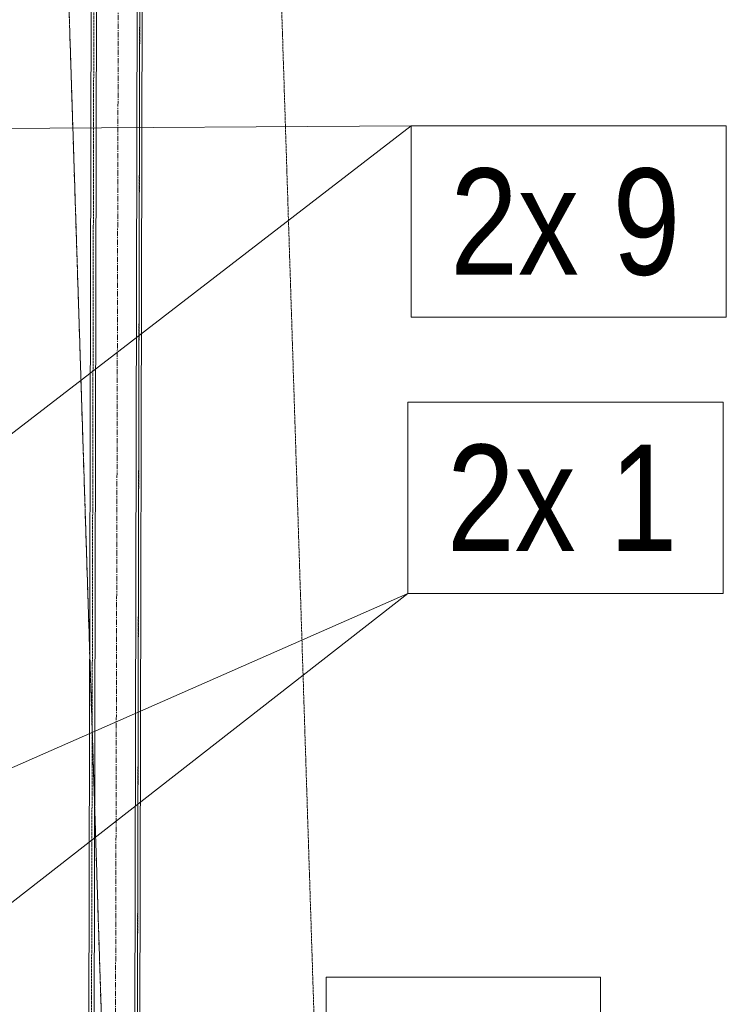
# Model space of a CAD drawing. Header units: millimetres. Extents: x -15129 to 9171, y -18789 to 5877.
# Tile 156 of 256: x -255 to 577, y -16337 to -15179. Entities that reach past the tile are written whole.
import ezdxf

# ---------------------------------------------------------------- set-up
doc = ezdxf.new("R2010")
doc.units = ezdxf.units.MM
for name, pattern in [('ACAD_ISO02W100', [15, 12, -3]), ('ACAD_ISO04W100', [30, 24, -3, 0, -3]), ('CENTER', [50.8, 31.75, -6.35, 6.35, -6.35])]:
    doc.linetypes.add(name, pattern=pattern)
for name, color, linetype in [('AS_Belki', 145, 'Continuous'), ('AS_DIM_ON', 7, 'Continuous'), ('AS_Sciany betonowe', 252, 'Continuous'), ('AS_Siatki', 72, 'Continuous')]:
    doc.layers.add(name, color=color, linetype=linetype)
doc.styles.add('Arial Narrow', font='ARIALN.TTF', dxfattribs={"height": 5})

msp = doc.modelspace()

# ---------------------------------------------------------------- linework, layer by layer
at = {"color": 5, "linetype": 'CENTER', "lineweight": 13, "ltscale": 0.2}
msp.add_line((-137.2, -14665.2), (-145.6, -17746.6, 38010), dxfattribs=at)
at = {"color": 7, "lineweight": 13}
for p in [(-861.3, -16321.6), (-392.7, -16317.9)]:
    msp.add_line(p, (202.1, -15853.9), dxfattribs=at)
for points in [[(202.1, -15853.9), (572.8, -15853.9), (572.8, -15628.9), (202.1, -15628.9), (202.1, -15853.9)], [(105.9, -16530.2), (428.7, -16530.2), (428.7, -16305.2), (105.9, -16305.2), (105.9, -16530.2)]]:
    msp.add_lwpolyline(points, dxfattribs=at)
at = {"layer": 'AS_Belki', "color": 145, "linetype": 'Continuous', "lineweight": 13, "ltscale": 0.25}
for p, q in [((-174.1, -16824.1), (-169.4, -14766.4)), ((-168.1, -16830.1), (-163.4, -14760.4)), ((-115.4, -14760.5), (-120.1, -16830.3)), ((-113.8, -16680.8), (-109.4, -14766.5))]:
    msp.add_line(p, q, dxfattribs=at)
at = {"layer": 'AS_Belki', "color": 84, "linetype": 'ACAD_ISO02W100', "lineweight": 13, "ltscale": 0.25}
for p, q in [((-171.1, -16824.1), (-166.4, -14766.4)), ((-116.6, -16634.1), (-112.4, -14766.5)), ((-116.9, -16741.5), (-112.7, -14881.6))]:
    msp.add_line(p, q, dxfattribs=at)
at = {"layer": 'AS_DIM_ON', "color": 7, "lineweight": 13}
for p in [(-569.7, -15901.3), (-425, -15307.5)]:
    msp.add_line(p, (205.9, -15303.9), dxfattribs=at)
msp.add_lwpolyline([(205.9, -15528.9), (576.6, -15528.9), (576.6, -15303.9), (205.9, -15303.9), (205.9, -15528.9)], dxfattribs=at)
at = {"layer": 'AS_Sciany betonowe', "color": 145, "linetype": 'ACAD_ISO02W100', "lineweight": 13, "ltscale": 0.25}
for p, q in [((-204.5, -14915.1), (-172, -15927)), ((102.1, -16675.8), (45.6, -14915.7))]:
    msp.add_line(p, q, dxfattribs=at)
at = {"layer": 'AS_Sciany betonowe', "color": 84, "linetype": 'ACAD_ISO02W100', "lineweight": 13, "ltscale": 0.25}
msp.add_line((-172, -15927), (-148, -16675.2), dxfattribs=at)
at = {"layer": 'AS_Siatki', "color": 20, "linetype": 'ACAD_ISO04W100', "lineweight": 13, "ltscale": 0.25}
msp.add_line((-216.6, -14540.2), (-136, -17050.1), dxfattribs=at)

# ---------------------------------------------------------------- texts
at = {"color": 7, "lineweight": 13, "style": 'Arial Narrow'}
msp.add_text('2x 1', height=125, dxfattribs=at).set_placement((248.1, -15803.9))
at = {"layer": 'AS_DIM_ON', "color": 7, "lineweight": 13, "style": 'Arial Narrow'}
msp.add_text('2x 9', height=125, dxfattribs=at).set_placement((251.9, -15478.9))

doc.saveas('drawing.dxf')
